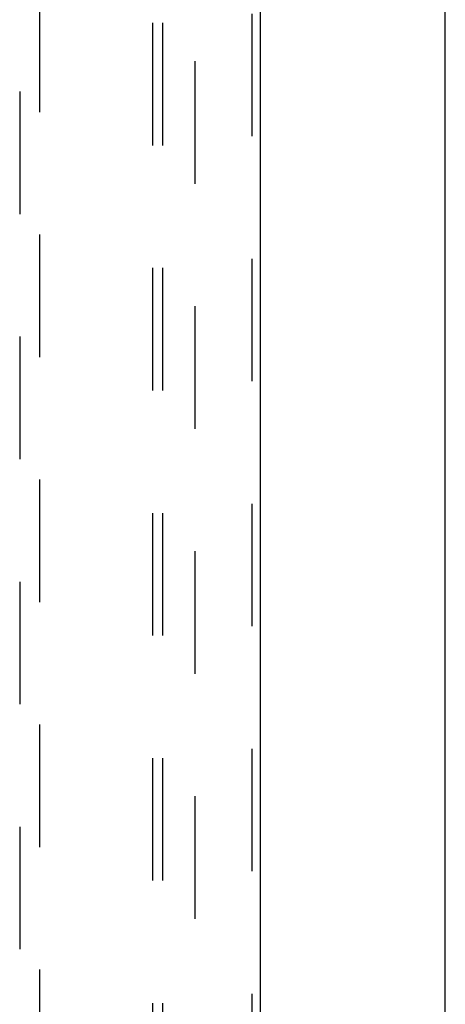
# Model space of a CAD drawing. Header units: inches. Extents: x 0 to 278, y 0 to 180.
# Tile 69 of 80: x 130.13 to 135.45, y 95.09 to 107.4. Entities that reach past the tile are written whole.
import ezdxf

# ---------------------------------------------------------------- set-up
doc = ezdxf.new("R2010")
doc.units = ezdxf.units.IN
doc.header["$LTSCALE"] = 15.310625
doc.header["$MEASUREMENT"] = 0
doc.linetypes.add('HIDDEN', pattern=[0.2, 0.1, -0.1])
doc.layers.get('0').update_dxf_attribs({"linetype": 'CONTINUOUS'})
for name, color, linetype in [('DEFAULT_2', 8, 'HIDDEN'), ('RIGHTHAND_DOOR_ASSEMBLY', 7, 'CONTINUOUS'), ('SUBPANEL', 7, 'CONTINUOUS')]:
    doc.layers.add(name, color=color, linetype=linetype)

msp = doc.modelspace()

# ---------------------------------------------------------------- linework, layer by layer
at = {"color": 3, "linetype": 'Continuous'}
msp.add_line((135.447, 48.93), (135.447, 134.722), dxfattribs=at)
at = {"layer": 'DEFAULT_2', "color": 8, "linetype": 'HIDDEN'}
msp.add_line((132.322, 131.378), (132.322, 52.274), dxfattribs=at)
at = {"layer": 'RIGHTHAND_DOOR_ASSEMBLY', "color": 8, "linetype": 'HIDDEN'}
for p, q in [((133.03, 131.972), (133.03, 51.68)), ((130.134, 130.998), (130.134, 93.997)), ((130.384, 93.997), (130.384, 130.998))]:
    msp.add_line(p, q, dxfattribs=at)
at = {"layer": 'RIGHTHAND_DOOR_ASSEMBLY', "color": 3, "linetype": 'Continuous'}
msp.add_line((133.134, 131.972), (133.134, 51.68), dxfattribs=at)
at = {"layer": 'SUBPANEL', "color": 8, "linetype": 'HIDDEN'}
for p, q in [((131.791, 128.794), (131.791, 54.857)), ((131.916, 128.794), (131.916, 54.857))]:
    msp.add_line(p, q, dxfattribs=at)

doc.saveas('drawing.dxf')
